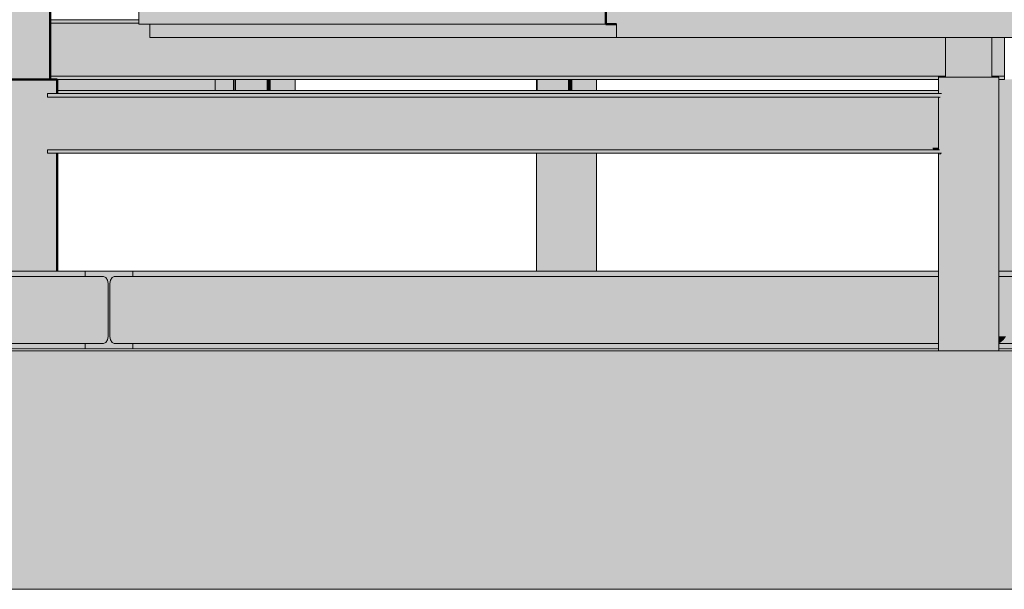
# Model space of a CAD drawing. Header units: centimetres. Extents: x -5472 to 10427, y -400 to 1902.
# Tile 26 of 91: x -5013 to -4682, y 690 to 881. Entities that reach past the tile are written whole.
import ezdxf

# ---------------------------------------------------------------- set-up
doc = ezdxf.new("R2010")
doc.units = ezdxf.units.CM
doc.header["$LTSCALE"] = 0.1
doc.header["$MEASUREMENT"] = 0
for name, color, linetype in [('2_schody_konstrukcja.ISTN', 7, 'Continuous'), ('2_stropy.ISTN', 7, 'Continuous'), ('2_umeblowanie.ISTN', 7, 'Continuous'), ('2_ściany zewnętrzne.ISTN', 7, 'Continuous')]:
    doc.layers.add(name, color=color, linetype=linetype)

# ---------------------------------------------------------------- blocks, each defined once
blk = doc.blocks.new('ElemPrzekroju_18_1')
at = {"layer": '2_umeblowanie.ISTN', "linetype": 'Continuous', "lineweight": 0, "true_color": 0xffffff}
for points in [[(-5003.27, 855.9), (-4703.08, 855.9), (-4703.08, 856.58), (-5003.27, 856.58)], [(-5003.27, 855.9), (-4731.42, 855.9), (-4731.2, 856.58), (-5003.27, 856.58)], [(-5003.27, 855.67), (-4703.16, 855.67), (-4703.08, 855.9), (-5003.27, 855.9)], [(-5003.27, 855.9), (-5003.27, 855.67), (-4731.51, 855.67), (-4731.42, 855.9)], [(-5003.27, 855.51), (-4703.37, 855.51), (-4703.16, 855.67), (-5003.27, 855.67)], [(-5003.27, 855.51), (-4703.37, 855.51), (-4703.16, 855.67), (-5003.27, 855.67)], [(-5003.27, 855.51), (-5003.27, 855.45), (-4703.66, 855.45), (-4703.37, 855.51)], [(-5003.27, 855.51), (-5003.27, 855.45), (-4703.66, 855.45), (-4703.37, 855.51)], [(-5001.27, 855.45), (-5000.98, 855.35), (-4704.07, 855.35), (-4704.07, 855.45)], [(-5001.27, 855.45), (-5000.98, 855.35), (-4704.07, 855.35), (-4704.07, 855.45)], [(-5000.98, 855.35), (-5000.76, 855.07), (-4704.07, 855.07), (-4704.07, 855.35)], [(-5000.98, 855.35), (-5000.76, 855.07), (-4704.07, 855.07), (-4704.07, 855.35)], [(-5000.76, 855.07), (-5000.69, 854.7), (-4704.07, 854.7), (-4704.07, 855.07)], [(-5000.76, 855.07), (-5000.69, 854.7), (-4704.07, 854.7), (-4704.07, 855.07)], [(-5000.69, 854.7), (-5000.69, 838.46), (-4704.07, 838.46), (-4704.07, 854.7)], [(-5000.69, 838.46), (-4737.77, 838.46), (-4734.13, 849.35), (-4706.05, 849.35), (-4706.05, 838.46), (-4704.07, 838.46), (-4704.07, 854.7), (-5000.69, 854.7)], [(-5003.27, 837.65), (-4703.37, 837.65), (-4703.66, 837.71), (-5003.27, 837.71)], [(-5003.27, 837.71), (-5003.27, 837.65), (-4737.55, 837.65), (-4737.56, 837.71)], [(-5003.27, 837.65), (-5003.27, 837.48), (-4703.16, 837.48), (-4703.37, 837.65)], [(-5003.27, 837.48), (-4737.59, 837.48), (-4737.55, 837.65), (-5003.27, 837.65)], [(-5003.27, 837.48), (-5003.27, 837.26), (-4703.08, 837.26), (-4703.16, 837.48)], [(-5003.27, 837.26), (-4737.65, 837.26), (-4737.59, 837.48), (-5003.27, 837.48)], [(-5003.27, 837.26), (-5003.27, 836.58), (-4703.08, 836.58), (-4703.08, 837.26)], [(-5003.27, 837.26), (-5003.27, 836.58), (-4737.88, 836.58), (-4737.65, 837.26)], [(-5000.98, 837.81), (-5001.27, 837.71), (-4704.07, 837.71), (-4704.07, 837.81)], [(-5001.27, 837.71), (-4737.93, 837.71), (-4737.94, 837.81), (-5000.98, 837.81)], [(-5000.98, 837.81), (-4704.07, 837.81), (-4704.07, 838.08), (-5000.76, 838.08)], [(-5000.76, 838.08), (-5000.98, 837.81), (-4737.94, 837.81), (-4737.88, 838.08)], [(-5000.69, 838.46), (-5000.76, 838.08), (-4704.07, 838.08), (-4704.07, 838.46)], [(-5000.76, 838.08), (-4737.88, 838.08), (-4737.77, 838.46), (-5000.69, 838.46)], [(-4705.98, 838.08), (-4704.07, 838.08), (-4704.07, 838.46), (-4706.05, 838.46)], [(-4705.8, 837.81), (-4704.07, 837.81), (-4704.07, 838.08), (-4705.98, 838.08)], [(-4705.56, 837.71), (-4704.07, 837.71), (-4704.07, 837.81), (-4705.8, 837.81)]]:
    blk.add_hatch(color=7, dxfattribs=at).paths.add_polyline_path(points)
at = {"layer": '2_umeblowanie.ISTN', "color": 252, "linetype": 'Continuous', "lineweight": 0}
for p, q in [((-5003.27, 855.9), (-5003.27, 856.58)), ((-4703.08, 856.58), (-5003.27, 856.58)), ((-5003.27, 855.67), (-5003.27, 855.9)), ((-5003.27, 855.51), (-5003.27, 855.67)), ((-5003.27, 855.45), (-5003.27, 855.51)), ((-4703.66, 855.45), (-5003.27, 855.45)), ((-5003.27, 837.65), (-5003.27, 837.71)), ((-4703.66, 837.71), (-5003.27, 837.71)), ((-5003.27, 837.48), (-5003.27, 837.65)), ((-5003.27, 837.26), (-5003.27, 837.48)), ((-5003.27, 836.58), (-5003.27, 837.26)), ((-4703.08, 836.58), (-5003.27, 836.58))]:
    blk.add_line(p, q, dxfattribs=at)
blk = doc.blocks.new('ElemPrzekroju_19_1')
at = {"layer": '2_stropy.ISTN', "linetype": 'Continuous', "lineweight": 0}
blk.add_hatch(color=252, dxfattribs=at).paths.add_polyline_path([(-4812.19, 879.88), (-4812.19, 875.42), (-4571.14, 875.42), (-4571.14, 885.42), (-4811.78, 885.42), (-4811.78, 879.88)])
at = {"layer": '2_stropy.ISTN', "linetype": 'Continuous', "lineweight": 0, "true_color": 0xffffff}
blk.add_hatch(color=7, dxfattribs=at).paths.add_polyline_path([(-4968.98, 875.42), (-4812.19, 875.42), (-4812.19, 879.88), (-4968.98, 879.88)])
blk.add_hatch(color=7, dxfattribs=at).paths.add_polyline_path([(-4968.98, 875.42), (-4812.19, 875.42), (-4812.19, 879.88), (-4968.98, 879.88)])
at = {"layer": '2_stropy.ISTN', "color": 252, "linetype": 'Continuous', "lineweight": 9}
for q in [(-4968.98, 879.88), (-4812.19, 875.42)]:
    blk.add_line((-4968.98, 875.42), q, dxfattribs=at)
at = {"layer": '2_stropy.ISTN', "color": 252, "linetype": 'Continuous', "lineweight": 0}
for p in [(-4812.19, 879.88), (-4571.14, 875.42)]:
    blk.add_line(p, (-4812.19, 875.42), dxfattribs=at)
blk = doc.blocks.new('ElemPrzekroju_74_1')
at = {"layer": '2_schody_konstrukcja.ISTN', "linetype": 'Continuous', "lineweight": 0, "true_color": 0xffffff}
for points in [[(-4940.36, 861.34), (-4940.36, 857.58), (-4939.99, 857.58), (-4939.99, 861.34)], [(-4940.36, 861.34), (-4940.36, 857.58), (-4939.99, 857.58), (-4939.99, 861.34)], [(-4939.99, 861.34), (-4939.99, 857.58), (-4929.74, 857.58), (-4929.74, 861.34)], [(-4939.99, 861.34), (-4939.99, 857.58), (-4929.74, 857.58), (-4929.74, 861.34)], [(-4929.74, 861.34), (-4929.74, 857.58), (-4929.01, 857.58), (-4929.01, 861.34)], [(-4929.74, 861.34), (-4929.74, 857.58), (-4929.01, 857.58), (-4929.01, 861.34)], [(-4929.01, 861.34), (-4929.01, 857.58), (-4928.34, 857.58), (-4928.34, 861.34)], [(-4929.01, 861.34), (-4929.01, 857.58), (-4928.34, 857.58), (-4928.34, 861.34)], [(-4928.34, 861.34), (-4928.34, 857.58), (-4920.34, 857.58), (-4920.34, 861.34)], [(-4928.34, 861.34), (-4928.34, 857.58), (-4920.34, 857.58), (-4920.34, 861.34)], [(-4920.34, 861.34), (-4920.34, 857.58), (-4920.13, 857.58), (-4920.13, 861.34)], [(-4920.34, 861.34), (-4920.34, 857.58), (-4920.13, 857.58), (-4920.13, 861.34)]]:
    blk.add_hatch(color=7, dxfattribs=at).paths.add_polyline_path(points)
at = {"layer": '2_schody_konstrukcja.ISTN', "color": 252, "linetype": 'Continuous', "lineweight": 0}
for p, q in [((-4940.36, 857.58), (-4940.36, 861.34)), ((-4920.13, 857.58), (-4920.13, 861.34))]:
    blk.add_line(p, q, dxfattribs=at)
blk = doc.blocks.new('ElemPrzekroju_86_1')
at = {"layer": '2_ściany zewnętrzne.ISTN', "linetype": 'Continuous', "lineweight": 0, "true_color": 0xffffff}
blk.add_hatch(color=7, dxfattribs=at).paths.add_polyline_path([(-4946.97, 857.58), (-4940.85, 857.58), (-4940.85, 861.34), (-4946.97, 861.34)])
blk.add_hatch(color=7, dxfattribs=at).paths.add_polyline_path([(-4946.97, 857.58), (-4940.85, 857.58), (-4940.85, 861.34), (-4946.97, 861.34)])
at = {"layer": '2_ściany zewnętrzne.ISTN', "color": 252, "linetype": 'Continuous', "lineweight": 0}
blk.add_line((-4940.85, 861.34), (-4940.85, 857.58), dxfattribs=at)
blk = doc.blocks.new('ElemPrzekroju_89_1')
at = {"layer": '2_ściany zewnętrzne.ISTN', "linetype": 'Continuous', "lineweight": 0, "true_color": 0xbcbdbb}
blk.add_hatch(color=9, dxfattribs=at).paths.add_polyline_path([(-4946.97, 861.34), (-5002.41, 861.34), (-5002.41, 861.31), (-5000.02, 861.31), (-5000.02, 857.58), (-4946.97, 857.58)])
at = {"layer": '2_ściany zewnętrzne.ISTN', "linetype": 'Continuous', "lineweight": 0, "true_color": 0x878887}
blk.add_hatch(color=252, dxfattribs=at).paths.add_polyline_path([(-4946.97, 861.34), (-5002.41, 861.34), (-5002.41, 861.31), (-5000.02, 861.31), (-5000.02, 857.58), (-4946.97, 857.58)])
at = {"layer": '2_ściany zewnętrzne.ISTN', "color": 251, "linetype": 'Continuous', "lineweight": 0, "true_color": 0x5f5f5f}
blk.add_line((-4946.97, 857.58), (-4946.97, 861.34), dxfattribs=at)
blk = doc.blocks.new('ElemPrzekroju_96_1')
at = {"layer": '2_ściany zewnętrzne.ISTN', "linetype": 'Continuous', "lineweight": 0, "true_color": 0xffffff}
blk.add_hatch(color=7, dxfattribs=at).paths.add_polyline_path([(-4815.81, 989.88), (-4972.65, 989.88), (-4972.65, 879.88), (-4815.81, 879.88)])
blk.add_hatch(color=7, dxfattribs=at).paths.add_polyline_path([(-4815.81, 989.88), (-4972.65, 989.88), (-4972.65, 879.88), (-4815.81, 879.88)])
at = {"layer": '2_ściany zewnętrzne.ISTN', "linetype": 'Continuous', "lineweight": 0}
blk.add_hatch(color=252, dxfattribs=at).paths.add_polyline_path([(-4815.81, 879.88), (-4811.78, 879.88), (-4811.78, 989.88), (-4815.81, 989.88)])
at = {"layer": '2_ściany zewnętrzne.ISTN', "color": 252, "linetype": 'Continuous', "lineweight": 13}
for p, q in [((-4815.81, 989.88), (-4972.65, 989.88)), ((-4972.65, 989.88), (-4972.65, 879.88)), ((-4815.81, 879.88), (-4972.65, 879.88))]:
    blk.add_line(p, q, dxfattribs=at)
at = {"layer": '2_ściany zewnętrzne.ISTN', "color": 252, "linetype": 'Continuous', "lineweight": 50}
for p, q in [((-4815.81, 989.88), (-4815.81, 879.88)), ((-4811.78, 989.88), (-4815.81, 989.88)), ((-4811.78, 989.88), (-4811.78, 885.42)), ((-4812.19, 879.88), (-4815.81, 879.88))]:
    blk.add_line(p, q, dxfattribs=at)
blk = doc.blocks.new('ElemPrzekroju_97_1')
at = {"layer": '2_ściany zewnętrzne.ISTN', "linetype": 'Continuous', "lineweight": 0, "true_color": 0xffffff}
for points in [[(-4726.43, 989.88), (-4727.93, 989.88), (-4727.93, 885.42), (-4727.93, 885.42), (-4571.14, 885.42), (-4571.14, 879.88), (-4570.72, 879.88), (-4570.72, 989.88), (-4579.79, 989.88), (-4579.79, 948.74), (-4579.73, 948.78), (-4574.69, 949.36), (-4573.98, 949.04), (-4573.68, 948.11), (-4573.68, 941.27), (-4579.79, 895.17), (-4579.79, 885.42), (-4589.6, 885.42), (-4589.6, 896.16), (-4603.49, 989.88), (-4612.12, 989.88), (-4612.12, 885.42), (-4621.92, 885.42), (-4621.92, 989.88), (-4630.15, 989.88), (-4644.45, 892.82), (-4644.45, 885.42), (-4654.25, 885.42), (-4654.25, 894.96), (-4668.32, 989.88), (-4676.78, 989.88), (-4676.78, 885.42), (-4686.58, 885.42), (-4686.58, 989.88), (-4694.99, 989.88), (-4708.95, 895.14), (-4708.95, 885.42), (-4718.75, 885.42), (-4718.75, 900.02)], [(-4726.43, 989.88), (-4727.93, 989.88), (-4727.93, 885.42), (-4727.93, 885.42), (-4571.14, 885.42), (-4571.14, 879.88), (-4570.72, 879.88), (-4570.72, 989.88), (-4579.79, 989.88), (-4579.79, 948.74), (-4579.73, 948.78), (-4574.69, 949.36), (-4573.98, 949.04), (-4573.68, 948.11), (-4573.68, 941.27), (-4579.79, 895.17), (-4579.79, 885.42), (-4589.6, 885.42), (-4589.6, 896.16), (-4603.49, 989.88), (-4612.12, 989.88), (-4612.12, 885.42), (-4621.92, 885.42), (-4621.92, 989.88), (-4630.15, 989.88), (-4644.45, 892.82), (-4644.45, 885.42), (-4654.25, 885.42), (-4654.25, 894.96), (-4668.32, 989.88), (-4676.78, 989.88), (-4676.78, 885.42), (-4686.58, 885.42), (-4686.58, 989.88), (-4694.99, 989.88), (-4708.95, 895.14), (-4708.95, 885.42), (-4718.75, 885.42), (-4718.75, 900.02)], [(-4708.95, 989.88), (-4708.95, 948.8), (-4702.89, 989.88)], [(-4708.95, 989.88), (-4708.95, 948.8), (-4702.89, 989.88)], [(-4654.25, 989.88), (-4660.41, 989.88), (-4654.25, 948.35)], [(-4654.25, 989.88), (-4660.41, 989.88), (-4654.25, 948.35)], [(-4638.06, 989.88), (-4644.45, 989.88), (-4644.45, 946.47)], [(-4638.06, 989.88), (-4644.45, 989.88), (-4644.45, 946.47)], [(-4589.6, 989.88), (-4595.57, 989.88), (-4589.6, 949.54)], [(-4589.6, 989.88), (-4595.57, 989.88), (-4589.6, 949.54)]]:
    blk.add_hatch(color=7, dxfattribs=at).paths.add_polyline_path(points)
at = {"layer": '2_ściany zewnętrzne.ISTN', "linetype": 'Continuous', "lineweight": 0}
blk.add_hatch(color=252, dxfattribs=at).paths.add_polyline_path([(-4566.68, 989.88), (-4570.72, 989.88), (-4570.72, 879.88), (-4566.68, 879.88)])
at = {"layer": '2_ściany zewnętrzne.ISTN', "color": 252, "linetype": 'Continuous', "lineweight": 13}
for p, q in [((-4726.43, 989.88), (-4727.93, 989.88)), ((-4727.93, 989.88), (-4727.93, 885.42)), ((-4702.89, 989.88), (-4708.95, 989.88)), ((-4686.58, 989.88), (-4694.99, 989.88)), ((-4668.32, 989.88), (-4676.78, 989.88)), ((-4654.25, 989.88), (-4660.41, 989.88)), ((-4638.06, 989.88), (-4644.45, 989.88)), ((-4621.92, 989.88), (-4630.15, 989.88)), ((-4603.49, 989.88), (-4612.12, 989.88)), ((-4589.6, 989.88), (-4595.57, 989.88)), ((-4570.72, 989.88), (-4579.79, 989.88)), ((-4570.72, 879.88), (-4571.14, 879.88))]:
    blk.add_line(p, q, dxfattribs=at)
at = {"layer": '2_ściany zewnętrzne.ISTN', "color": 252, "linetype": 'Continuous', "lineweight": 50}
for p, q in [((-4570.72, 989.88), (-4570.72, 879.88)), ((-4566.68, 989.88), (-4570.72, 989.88)), ((-4566.68, 989.88), (-4566.68, 879.88)), ((-4566.68, 879.88), (-4570.72, 879.88))]:
    blk.add_line(p, q, dxfattribs=at)
blk = doc.blocks.new('ElemPrzekroju_98_1')
at = {"layer": '2_ściany zewnętrzne.ISTN', "linetype": 'Continuous', "lineweight": 0, "true_color": 0xffffff}
blk.add_hatch(color=7, dxfattribs=at).paths.add_polyline_path([(-4982.02, 881.34), (-4972.65, 881.34), (-4972.65, 881.42), (-4982.02, 881.42)])
blk.add_hatch(color=7, dxfattribs=at).paths.add_polyline_path([(-4982.02, 881.34), (-4972.65, 881.34), (-4972.65, 881.42), (-4982.02, 881.42)])
blk = doc.blocks.new('ElemPrzekroju_109_1')
at = {"layer": '2_ściany zewnętrzne.ISTN', "linetype": 'Continuous', "lineweight": 0, "true_color": 0xffffff}
for points in [[(-4988.26, 881.42), (-5002.41, 881.42), (-5002.41, 881.34), (-4988.26, 881.34)], [(-4988.26, 881.42), (-5002.41, 881.42), (-5002.41, 881.34), (-4988.26, 881.34)], [(-4988.26, 881.34), (-4982.02, 881.34), (-4982.02, 881.42), (-4988.26, 881.42)], [(-4988.26, 881.34), (-4982.02, 881.34), (-4982.02, 881.42), (-4988.26, 881.42)]]:
    blk.add_hatch(color=7, dxfattribs=at).paths.add_polyline_path(points)
at = {"layer": '2_ściany zewnętrzne.ISTN', "color": 252, "linetype": 'Continuous', "lineweight": 13}
for p, q in [((-4988.26, 881.42), (-4988.26, 881.34)), ((-4982.02, 881.34), (-4982.02, 881.42))]:
    blk.add_line(p, q, dxfattribs=at)
blk = doc.blocks.new('ElemPrzekroju_127_1')
at = {"layer": '2_schody_konstrukcja.ISTN', "linetype": 'Continuous', "lineweight": 0, "true_color": 0xffffff}
for points in [[(-4701.72, 862.11), (-4701.11, 862.11), (-4701.11, 875.42), (-4701.72, 875.42)], [(-4701.72, 862.11), (-4701.11, 862.11), (-4701.11, 875.42), (-4701.72, 875.42)], [(-4701.11, 862.11), (-4694.18, 862.11), (-4694.18, 875.42), (-4701.11, 875.42)], [(-4694.18, 862.11), (-4693, 862.11), (-4693, 875.42), (-4694.18, 875.42)], [(-4693, 862.11), (-4691.93, 862.11), (-4691.93, 875.42), (-4693, 875.42)], [(-4686.52, 875.42), (-4691.93, 875.42), (-4691.93, 862.11), (-4686.52, 862.11)], [(-4686.52, 862.11), (-4686.19, 862.11), (-4686.19, 875.42), (-4686.52, 875.42)]]:
    blk.add_hatch(color=7, dxfattribs=at).paths.add_polyline_path(points)
at = {"layer": '2_schody_konstrukcja.ISTN', "color": 252, "linetype": 'Continuous', "lineweight": 0}
for p, q in [((-4701.72, 862.11), (-4701.72, 875.42)), ((-4686.19, 862.11), (-4686.19, 875.42))]:
    blk.add_line(p, q, dxfattribs=at)
blk = doc.blocks.new('ElemPrzekroju_128_1')
at = {"layer": '2_schody_konstrukcja.ISTN', "linetype": 'Continuous', "lineweight": 0, "true_color": 0xffffff}
for points in [[(-5017.34, 861.31), (-5010.41, 861.31), (-5010.41, 1355.47), (-5017.34, 1355.47)], [(-5010.41, 861.31), (-5009.23, 861.31), (-5009.23, 1355.47), (-5010.41, 1355.47)], [(-5009.11, 1355.47), (-5009.23, 1355.47), (-5009.23, 861.31), (-5008.16, 861.31), (-5008.16, 1186.31), (-5008.99, 1186.5), (-5008.99, 1184.85), (-5009.16, 1185.27), (-5009.16, 1197.27), (-5009.11, 1197.4), (-5009.11, 1198), (-5008.16, 1198.23), (-5008.16, 1354.96), (-5009.11, 1354.96)], [(-5008.08, 1186.27), (-5008.16, 1186.31), (-5008.16, 861.31), (-5002.74, 861.31), (-5002.74, 1186.27)], [(-5002.74, 1186.27), (-5002.74, 861.31), (-5002.41, 861.31), (-5002.41, 897.17), (-5002.53, 897.17), (-5002.53, 897.67), (-5002.41, 897.67), (-5002.41, 981.17), (-5002.53, 981.17), (-5002.53, 981.67), (-5002.41, 981.67), (-5002.41, 990.42), (-5002.53, 990.42), (-5002.53, 995.42), (-5002.41, 995.42), (-5002.41, 1184.27), (-5002.49, 1184.27), (-5002.49, 1184.77), (-5002.41, 1184.77), (-5002.41, 1185.02), (-5002.49, 1185.27), (-5002.49, 1186.27)], [(-5002.74, 1062.94), (-5008.16, 1044.13), (-5008.16, 861.31), (-5002.74, 861.31)], [(-5002.74, 861.31), (-5002.41, 861.31), (-5002.41, 897.17), (-5002.53, 897.17), (-5002.53, 897.67), (-5002.41, 897.67), (-5002.41, 981.17), (-5002.53, 981.17), (-5002.53, 981.67), (-5002.41, 981.67), (-5002.41, 990.42), (-5002.53, 990.42), (-5002.53, 995.42), (-5002.41, 995.42), (-5002.41, 1064.36), (-5002.74, 1062.94)], [(-5009.23, 861.31), (-5008.16, 861.31), (-5008.16, 1044.13), (-5009.23, 1040.72)], [(-5010.41, 861.31), (-5009.23, 861.31), (-5009.23, 1040.72), (-5010.41, 1037.31)], [(-5017.34, 861.31), (-5010.41, 861.31), (-5010.41, 1037.31), (-5017.34, 1018.59)]]:
    blk.add_hatch(color=7, dxfattribs=at).paths.add_polyline_path(points)
at = {"layer": '2_schody_konstrukcja.ISTN', "color": 252, "linetype": 'Continuous', "lineweight": 50}
blk.add_line((-5002.41, 861.31), (-5002.41, 897.17), dxfattribs=at)
blk = doc.blocks.new('ElemPrzekroju_131_1')
at = {"layer": '2_schody_konstrukcja.ISTN', "linetype": 'Continuous', "lineweight": 0, "true_color": 0xffffff}
for points in [[(-4839.11, 857.58), (-4838.73, 857.58), (-4838.73, 861.34), (-4839.11, 861.34)], [(-4839.11, 857.58), (-4838.73, 857.58), (-4838.73, 861.34), (-4839.11, 861.34)], [(-4838.73, 857.58), (-4828.49, 857.58), (-4828.49, 861.34), (-4838.73, 861.34)], [(-4838.73, 857.58), (-4828.49, 857.58), (-4828.49, 861.34), (-4838.73, 861.34)], [(-4828.49, 857.58), (-4827.75, 857.58), (-4827.75, 861.34), (-4828.49, 861.34)], [(-4828.49, 857.58), (-4827.75, 857.58), (-4827.75, 861.34), (-4828.49, 861.34)], [(-4827.75, 857.58), (-4827.08, 857.58), (-4827.08, 861.34), (-4827.75, 861.34)], [(-4827.75, 857.58), (-4827.08, 857.58), (-4827.08, 861.34), (-4827.75, 861.34)], [(-4819.08, 861.34), (-4827.08, 861.34), (-4827.08, 857.58), (-4826.1, 857.58), (-4826.1, 857.58), (-4826.1, 857.58), (-4819.08, 857.58)], [(-4819.08, 861.34), (-4827.08, 861.34), (-4827.08, 857.58), (-4826.1, 857.58), (-4826.1, 857.58), (-4826.1, 857.58), (-4819.08, 857.58)], [(-4819.08, 857.58), (-4818.88, 857.58), (-4818.88, 861.34), (-4819.08, 861.34)], [(-4819.08, 857.58), (-4818.88, 857.58), (-4818.88, 861.34), (-4819.08, 861.34)], [(-4839.11, 836.58), (-4839.11, 796.99), (-4838.73, 796.99), (-4838.73, 836.58)], [(-4839.11, 836.58), (-4839.11, 796.99), (-4838.73, 796.99), (-4838.73, 836.58)], [(-4828.49, 836.58), (-4838.73, 836.58), (-4838.73, 796.99), (-4828.49, 796.99)], [(-4838.73, 836.58), (-4838.73, 798.92), (-4828.49, 813.21), (-4828.49, 836.58)], [(-4828.49, 836.58), (-4828.49, 796.99), (-4827.75, 796.99), (-4827.75, 836.58)], [(-4828.49, 836.58), (-4828.49, 813.21), (-4827.75, 813.75), (-4827.75, 836.58)], [(-4827.75, 836.58), (-4827.75, 796.99), (-4827.08, 796.99), (-4827.08, 836.58)], [(-4827.75, 813.75), (-4827.08, 813.49), (-4827.08, 836.58), (-4827.75, 836.58)], [(-4819.08, 836.58), (-4827.08, 836.58), (-4827.08, 796.99), (-4819.08, 796.99)], [(-4819.08, 836.58), (-4827.08, 836.58), (-4827.08, 813.49), (-4825.67, 811.61), (-4825.59, 800.66), (-4822.84, 796.99), (-4821.64, 796.99), (-4820.37, 803.87), (-4819.31, 796.99), (-4819.08, 796.99)], [(-4819.08, 836.58), (-4819.08, 796.99), (-4818.88, 796.99), (-4818.88, 836.58)], [(-4819.08, 836.58), (-4819.08, 796.99), (-4818.88, 796.99), (-4818.88, 836.58)]]:
    blk.add_hatch(color=7, dxfattribs=at).paths.add_polyline_path(points)
at = {"layer": '2_schody_konstrukcja.ISTN', "color": 252, "linetype": 'Continuous', "lineweight": 0}
for p, q in [((-4839.11, 857.58), (-4839.11, 861.34)), ((-4818.88, 857.58), (-4818.88, 861.34)), ((-4839.11, 796.99), (-4839.11, 836.58)), ((-4818.88, 796.99), (-4818.88, 836.58))]:
    blk.add_line(p, q, dxfattribs=at)
blk = doc.blocks.new('ElemPrzekroju_132_1')
at = {"layer": '2_umeblowanie.ISTN', "linetype": 'Continuous', "lineweight": 0, "true_color": 0xffffff}
for points in [[(-4703.69, 862.11), (-4704.07, 862.11), (-4704.07, 856.58), (-4703.69, 856.58)], [(-4703.69, 862.11), (-4704.07, 862.11), (-4704.07, 856.58), (-4703.69, 856.58)], [(-4703.69, 855.45), (-4703.69, 837.71), (-4703.66, 837.71), (-4703.37, 837.65), (-4703.16, 837.48), (-4703.08, 837.26), (-4703.08, 836.58), (-4703.69, 836.58), (-4703.69, 770.28), (-4693.45, 770.28), (-4693.45, 862.11), (-4703.69, 862.11), (-4703.69, 856.58), (-4703.08, 856.58), (-4703.08, 855.9), (-4703.16, 855.67), (-4703.37, 855.51), (-4703.66, 855.45)], [(-4693.45, 770.28), (-4692.71, 770.28), (-4692.71, 862.11), (-4693.45, 862.11)], [(-4692.71, 770.28), (-4692.05, 770.28), (-4692.05, 862.11), (-4692.71, 862.11)], [(-4692.05, 770.28), (-4684.04, 770.28), (-4684.04, 862.11), (-4692.05, 862.11)], [(-4684.04, 770.28), (-4683.84, 770.28), (-4683.84, 862.11), (-4684.04, 862.11)], [(-4704.07, 837.71), (-4703.69, 837.71), (-4703.69, 855.45), (-4704.07, 855.45)], [(-4704.07, 837.71), (-4703.69, 837.71), (-4703.69, 855.45), (-4704.07, 855.45)], [(-4703.69, 855.45), (-4703.69, 855.02), (-4703.16, 855.67), (-4703.37, 855.51), (-4703.66, 855.45)], [(-4704.07, 836.58), (-4704.07, 770.28), (-4703.69, 770.28), (-4703.69, 836.58)], [(-4704.07, 836.58), (-4704.07, 770.28), (-4703.69, 770.28), (-4703.69, 836.58)], [(-4703.69, 836.58), (-4703.69, 835.83), (-4703.08, 836.58)]]:
    blk.add_hatch(color=7, dxfattribs=at).paths.add_polyline_path(points)
at = {"layer": '2_umeblowanie.ISTN', "color": 252, "linetype": 'Continuous', "lineweight": 0}
for p, q in [((-4704.07, 862.11), (-4703.69, 862.11)), ((-4704.07, 856.58), (-4704.07, 862.11)), ((-4703.69, 862.11), (-4693.45, 862.11)), ((-4693.45, 862.11), (-4692.71, 862.11)), ((-4692.71, 862.11), (-4692.05, 862.11)), ((-4692.05, 862.11), (-4684.04, 862.11)), ((-4684.04, 862.11), (-4683.84, 862.11)), ((-4683.84, 770.28), (-4683.84, 862.11)), ((-4704.07, 837.71), (-4704.07, 855.45)), ((-4704.07, 770.28), (-4704.07, 836.58))]:
    blk.add_line(p, q, dxfattribs=at)
blk = doc.blocks.new('ElemPrzekroju_133_1')
at = {"layer": '2_schody_konstrukcja.ISTN', "linetype": 'Continuous', "lineweight": 0, "true_color": 0xffffff}
for points in [[(-5020.25, 861.31), (-5020.25, 796.99), (-5019.88, 796.99), (-5019.88, 861.31)], [(-5020.25, 861.31), (-5020.25, 796.99), (-5019.88, 796.99), (-5019.88, 861.31)], [(-5019.88, 796.99), (-5013.66, 796.99), (-5009.63, 796.99), (-5009.63, 861.31), (-5019.88, 861.31)], [(-5019.88, 796.99), (-5013.66, 796.99), (-5009.63, 796.99), (-5009.63, 861.31), (-5019.88, 861.31)], [(-5009.63, 861.31), (-5009.63, 796.99), (-5008.89, 796.99), (-5008.89, 861.31)], [(-5009.63, 861.31), (-5009.63, 796.99), (-5008.89, 796.99), (-5008.89, 861.31)], [(-5008.89, 861.31), (-5008.89, 796.99), (-5008.23, 796.99), (-5008.23, 861.31)], [(-5008.89, 861.31), (-5008.89, 796.99), (-5008.23, 796.99), (-5008.23, 861.31)], [(-5008.23, 861.31), (-5008.23, 796.99), (-5000.22, 796.99), (-5000.22, 836.58), (-5003.27, 836.58), (-5003.27, 837.71), (-5001.27, 837.71), (-5000.98, 837.81), (-5000.76, 838.08), (-5000.69, 838.46), (-5000.69, 854.7), (-5000.76, 855.07), (-5000.98, 855.35), (-5001.27, 855.45), (-5003.27, 855.45), (-5003.27, 856.58), (-5000.22, 856.58), (-5000.22, 861.31)], [(-5008.23, 861.31), (-5008.23, 796.99), (-5000.22, 796.99), (-5000.22, 836.58), (-5003.27, 836.58), (-5003.27, 837.71), (-5001.27, 837.71), (-5000.98, 837.81), (-5000.76, 838.08), (-5000.69, 838.46), (-5000.69, 854.7), (-5000.76, 855.07), (-5000.98, 855.35), (-5001.27, 855.45), (-5003.27, 855.45), (-5003.27, 856.58), (-5000.22, 856.58), (-5000.22, 861.31)], [(-5000.02, 861.31), (-5000.22, 861.31), (-5000.22, 856.58), (-5000.02, 856.58)], [(-5000.02, 861.31), (-5000.22, 861.31), (-5000.22, 856.58), (-5000.02, 856.58)], [(-5000.22, 836.58), (-5000.22, 796.99), (-5000.02, 796.99), (-5000.02, 836.58)], [(-5000.22, 836.58), (-5000.22, 796.99), (-5000.02, 796.99), (-5000.02, 836.58)]]:
    blk.add_hatch(color=7, dxfattribs=at).paths.add_polyline_path(points)
at = {"layer": '2_schody_konstrukcja.ISTN', "color": 252, "linetype": 'Continuous', "lineweight": 50}
for p, q in [((-5020.25, 861.31), (-5019.88, 861.31)), ((-5020.25, 796.99), (-5020.25, 861.31)), ((-5019.88, 861.31), (-5009.63, 861.31)), ((-5009.63, 861.31), (-5008.89, 861.31)), ((-5008.89, 861.31), (-5008.23, 861.31)), ((-5008.23, 861.31), (-5000.22, 861.31)), ((-5000.22, 861.31), (-5000.02, 861.31)), ((-5000.02, 856.58), (-5000.02, 861.31)), ((-5000.02, 796.99), (-5000.02, 836.58))]:
    blk.add_line(p, q, dxfattribs=at)
blk = doc.blocks.new('ElemPrzekroju_137_1')
at = {"layer": '2_schody_konstrukcja.ISTN', "linetype": 'Continuous', "lineweight": 0, "true_color": 0xffffff}
for points in [[(-5000.02, 857.58), (-5000.02, 856.9), (-4704.07, 856.9), (-4704.07, 857.58)], [(-5000.02, 856.9), (-4753.87, 856.9), (-4753.59, 857.58), (-5000.02, 857.58)], [(-5000.02, 856.67), (-4704.07, 856.67), (-4704.07, 856.9), (-5000.02, 856.9)], [(-4753.87, 856.9), (-5000.02, 856.9), (-5000.02, 856.67), (-4753.96, 856.67)], [(-4704.07, 856.67), (-5000.02, 856.67), (-5000.02, 856.58), (-4704.07, 856.58)], [(-4704.07, 856.67), (-5000.02, 856.67), (-5000.02, 856.58), (-4704.07, 856.58)]]:
    blk.add_hatch(color=7, dxfattribs=at).paths.add_polyline_path(points)
at = {"layer": '2_schody_konstrukcja.ISTN', "color": 252, "linetype": 'Continuous', "lineweight": 0}
blk.add_line((-5000.02, 857.58), (-4704.07, 857.58), dxfattribs=at)
blk = doc.blocks.new('ElemPrzekroju_411_1')
at = {"layer": '2_schody_konstrukcja.ISTN', "linetype": 'Continuous', "lineweight": 0, "true_color": 0xffffff}
for points in [[(-4683.84, 796.99), (-4677.57, 796.99), (-4676.75, 796.99), (-4676.75, 861.34), (-4683.84, 861.34)], [(-4676.75, 796.99), (-4676.55, 796.99), (-4676.55, 861.34), (-4676.75, 861.34)]]:
    blk.add_hatch(color=7, dxfattribs=at).paths.add_polyline_path(points)
at = {"layer": '2_schody_konstrukcja.ISTN', "color": 252, "linetype": 'Continuous', "lineweight": 0}
blk.add_line((-4676.55, 796.99), (-4676.55, 861.34), dxfattribs=at)
blk = doc.blocks.new('ElemPrzekroju_412_1')
at = {"layer": '2_ściany zewnętrzne.ISTN', "linetype": 'Continuous', "lineweight": 0, "true_color": 0xffffff}
blk.add_hatch(color=7, dxfattribs=at).paths.add_polyline_path([(-4672.86, 690.28), (-4672.86, 770.28), (-4697.86, 770.28), (-4697.86, 690.28)])
at = {"layer": '2_ściany zewnętrzne.ISTN', "color": 252, "linetype": 'Continuous', "lineweight": 0}
for p, q in [((-4697.86, 770.28), (-4672.86, 770.28)), ((-4672.86, 770.28), (-4672.86, 690.28)), ((-4672.86, 690.28), (-4697.86, 690.28))]:
    blk.add_line(p, q, dxfattribs=at)
blk = doc.blocks.new('ElemPrzekroju_413_1')
at = {"layer": '2_ściany zewnętrzne.ISTN', "linetype": 'Continuous', "lineweight": 0, "true_color": 0xffffff}
for points in [[(-5315.49, 770.28), (-5315.49, 690.28), (-4697.86, 690.28), (-4697.86, 770.28)], [(-5125.27, 690.28), (-4785.23, 690.28), (-4758.49, 770.28), (-5098.53, 770.28)]]:
    blk.add_hatch(color=7, dxfattribs=at).paths.add_polyline_path(points)
at = {"layer": '2_ściany zewnętrzne.ISTN', "color": 252, "linetype": 'Continuous', "lineweight": 0}
for p, q in [((-4697.86, 770.28), (-5315.49, 770.28)), ((-4697.86, 690.28), (-5315.49, 690.28))]:
    blk.add_line(p, q, dxfattribs=at)
blk = doc.blocks.new('ElemPrzekroju_418_1')
at = {"layer": '2_schody_konstrukcja.ISTN', "linetype": 'Continuous', "lineweight": 0, "true_color": 0xffffff}
for points in [[(-5393.12, 796.99), (-5393.12, 796.98), (-5389.52, 796.98), (-5389.52, 795.24), (-4990.68, 795.24), (-4990.68, 796.99)], [(-5386.86, 795.23), (-5386.16, 794.92), (-4983.72, 794.92), (-4984.46, 795.24), (-5383.33, 795.24), (-5383.29, 795.23)], [(-5386.86, 795.23), (-5386.16, 794.92), (-4983.72, 794.92), (-4984.46, 795.24), (-5383.33, 795.24), (-5383.29, 795.23)], [(-4983.72, 794.92), (-5386.16, 794.92), (-5385.62, 794.04), (-4983.18, 794.04)], [(-4983.72, 794.92), (-5386.16, 794.92), (-5385.62, 794.04), (-4983.18, 794.04)], [(-4983.18, 794.04), (-5385.62, 794.04), (-5385.42, 792.84), (-4982.98, 792.84)], [(-4983.18, 794.04), (-5385.62, 794.04), (-5385.42, 792.84), (-4982.98, 792.84)], [(-5098.18, 796.99), (-5098.83, 795.24), (-4990.68, 795.24), (-4990.68, 796.99)], [(-4990.68, 770.99), (-4974.67, 770.99), (-4974.67, 772.74), (-4980.89, 772.74), (-4981.63, 773.07), (-4982.17, 773.94), (-4982.37, 775.14), (-4982.37, 792.84), (-4982.17, 794.04), (-4981.63, 794.92), (-4980.89, 795.24), (-4974.67, 795.24), (-4974.67, 796.99), (-4990.68, 796.99), (-4990.68, 795.24), (-4984.46, 795.24), (-4983.72, 794.92), (-4983.18, 794.04), (-4982.98, 792.84), (-4982.98, 775.14), (-4983.18, 773.94), (-4983.72, 773.07), (-4984.46, 772.74), (-4990.68, 772.74)], [(-4990.68, 770.99), (-4974.67, 770.99), (-4974.67, 772.74), (-4980.89, 772.74), (-4981.63, 773.07), (-4982.17, 773.94), (-4982.37, 775.14), (-4982.37, 792.84), (-4982.17, 794.04), (-4981.63, 794.92), (-4980.89, 795.24), (-4974.67, 795.24), (-4974.67, 796.99), (-4990.68, 796.99), (-4990.68, 795.24), (-4984.46, 795.24), (-4983.72, 794.92), (-4983.18, 794.04), (-4982.98, 792.84), (-4982.98, 775.14), (-4983.18, 773.94), (-4983.72, 773.07), (-4984.46, 772.74), (-4990.68, 772.74)], [(-5385.42, 792.84), (-5385.42, 775.14), (-4982.98, 775.14), (-4982.98, 792.84)], [(-5385.42, 792.84), (-5385.42, 775.14), (-4982.98, 775.14), (-4982.98, 792.84)], [(-5386.16, 773.07), (-4983.72, 773.07), (-4983.18, 773.94), (-5385.62, 773.94)], [(-5386.16, 773.07), (-4983.72, 773.07), (-4983.18, 773.94), (-5385.62, 773.94)], [(-5385.62, 773.94), (-4983.18, 773.94), (-4982.98, 775.14), (-5385.42, 775.14)], [(-5385.62, 773.94), (-4983.18, 773.94), (-4982.98, 775.14), (-5385.42, 775.14)], [(-5393.12, 772.73), (-5389.52, 772.73), (-5389.52, 770.99), (-4990.68, 770.99), (-4990.68, 772.74), (-5393.12, 772.74)], [(-5386.9, 772.74), (-4984.46, 772.74), (-4983.72, 773.07), (-5386.16, 773.07)], [(-5386.9, 772.74), (-4984.46, 772.74), (-4983.72, 773.07), (-5386.16, 773.07)], [(-5107.16, 772.74), (-5107.81, 770.99), (-4990.68, 770.99), (-4990.68, 772.74)]]:
    blk.add_hatch(color=7, dxfattribs=at).paths.add_polyline_path(points)
at = {"layer": '2_schody_konstrukcja.ISTN', "color": 252, "linetype": 'Continuous', "lineweight": 0}
for p, q in [((-5393.12, 796.99), (-4990.68, 796.99)), ((-5389.52, 795.24), (-4990.68, 795.24)), ((-4974.67, 796.99), (-4990.68, 796.99)), ((-4990.68, 796.99), (-4990.68, 795.24)), ((-4990.68, 795.24), (-4984.46, 795.24)), ((-4984.46, 795.24), (-4983.72, 794.92)), ((-4983.72, 794.92), (-4983.18, 794.04)), ((-4983.18, 794.04), (-4982.98, 792.84)), ((-4982.37, 792.84), (-4982.17, 794.04)), ((-4982.17, 794.04), (-4981.63, 794.92)), ((-4981.63, 794.92), (-4980.89, 795.24)), ((-4980.89, 795.24), (-4974.67, 795.24)), ((-4974.67, 795.24), (-4974.67, 796.99)), ((-4982.98, 792.84), (-4982.98, 775.14)), ((-4982.37, 775.14), (-4982.37, 792.84)), ((-4983.18, 773.94), (-4983.72, 773.07)), ((-4982.98, 775.14), (-4983.18, 773.94)), ((-4982.17, 773.94), (-4982.37, 775.14)), ((-4981.63, 773.07), (-4982.17, 773.94)), ((-5393.12, 772.74), (-4990.68, 772.74)), ((-5389.52, 770.99), (-4990.68, 770.99)), ((-4984.46, 772.74), (-4990.68, 772.74)), ((-4990.68, 772.74), (-4990.68, 770.99)), ((-4990.68, 770.99), (-4974.67, 770.99)), ((-4983.72, 773.07), (-4984.46, 772.74)), ((-4980.89, 772.74), (-4981.63, 773.07)), ((-4974.67, 772.74), (-4980.89, 772.74)), ((-4974.67, 770.99), (-4974.67, 772.74))]:
    blk.add_line(p, q, dxfattribs=at)
blk = doc.blocks.new('ElemPrzekroju_419_1')
at = {"layer": '2_schody_konstrukcja.ISTN', "linetype": 'Continuous', "lineweight": 0, "true_color": 0xffffff}
for points in [[(-4982.37, 792.84), (-4704.07, 792.84), (-4704.07, 794.04), (-4982.17, 794.04)], [(-4982.37, 792.84), (-4704.07, 792.84), (-4704.07, 794.04), (-4982.17, 794.04)], [(-4982.17, 794.04), (-4704.07, 794.04), (-4704.07, 794.92), (-4981.63, 794.92)], [(-4982.17, 794.04), (-4704.07, 794.04), (-4704.07, 794.92), (-4981.63, 794.92)], [(-4980.89, 795.24), (-4981.63, 794.92), (-4704.07, 794.92), (-4704.07, 795.24)], [(-4980.89, 795.24), (-4981.63, 794.92), (-4704.07, 794.92), (-4704.07, 795.24)], [(-4974.67, 796.99), (-4974.67, 795.24), (-4704.07, 795.24), (-4704.07, 796.99)], [(-4974.67, 796.99), (-4974.67, 795.24), (-4847.55, 795.24), (-4846.29, 796.99)], [(-4794.86, 796.99), (-4795.59, 795.24), (-4779.44, 795.24), (-4778.71, 796.99)], [(-4736.4, 795.24), (-4704.72, 795.24), (-4704.07, 796.8), (-4704.07, 796.99), (-4735.4, 796.99)], [(-4683.84, 795.24), (-4677.57, 795.24), (-4677.57, 796.99), (-4683.84, 796.99)], [(-4683.84, 794.92), (-4670.62, 794.92), (-4671.36, 795.24), (-4683.84, 795.24)], [(-4683.84, 794.92), (-4670.62, 794.92), (-4671.36, 795.24), (-4683.84, 795.24)], [(-4683.84, 794.92), (-4683.84, 794.04), (-4670.08, 794.04), (-4670.62, 794.92)], [(-4683.84, 794.92), (-4683.84, 794.04), (-4670.08, 794.04), (-4670.62, 794.92)], [(-4670.08, 794.04), (-4683.84, 794.04), (-4683.84, 792.84), (-4669.88, 792.84)], [(-4670.08, 794.04), (-4683.84, 794.04), (-4683.84, 792.84), (-4669.88, 792.84)], [(-4677.57, 795.24), (-4671.36, 795.24), (-4670.62, 794.92), (-4670.08, 794.04), (-4669.88, 792.84), (-4669.88, 775.14), (-4670.08, 773.94), (-4670.62, 773.07), (-4671.36, 772.74), (-4677.57, 772.74), (-4677.57, 770.99), (-4661.57, 770.99), (-4661.57, 772.74), (-4667.78, 772.74), (-4668.52, 773.07), (-4669.06, 773.94), (-4669.26, 775.14), (-4669.26, 792.84), (-4669.06, 794.04), (-4668.52, 794.92), (-4667.78, 795.24), (-4661.57, 795.24), (-4661.57, 796.99), (-4677.57, 796.99)], [(-4982.37, 792.84), (-4982.37, 775.14), (-4704.07, 775.14), (-4704.07, 792.84)], [(-4982.37, 792.84), (-4982.37, 775.14), (-4704.07, 775.14), (-4704.07, 792.84)], [(-4683.84, 775.14), (-4669.88, 775.14), (-4669.88, 792.84), (-4683.84, 792.84)], [(-4669.88, 792.84), (-4683.84, 792.84), (-4683.84, 775.14), (-4681.32, 775.14), (-4675.32, 785.68), (-4672.6, 790.14), (-4670.61, 792.76)], [(-4982.37, 775.14), (-4982.17, 773.94), (-4704.07, 773.94), (-4704.07, 775.14)], [(-4982.37, 775.14), (-4982.17, 773.94), (-4704.07, 773.94), (-4704.07, 775.14)], [(-4982.17, 773.94), (-4981.63, 773.07), (-4704.07, 773.07), (-4704.07, 773.94)], [(-4982.17, 773.94), (-4981.63, 773.07), (-4704.07, 773.07), (-4704.07, 773.94)], [(-4669.88, 775.14), (-4683.84, 775.14), (-4683.84, 773.94), (-4670.08, 773.94)], [(-4683.84, 775.14), (-4683.84, 773.94), (-4682.2, 773.94), (-4681.32, 775.14)], [(-4683.84, 773.07), (-4670.62, 773.07), (-4670.08, 773.94), (-4683.84, 773.94)], [(-4683.84, 773.94), (-4683.84, 773.07), (-4683.24, 773.07), (-4682.2, 773.94)], [(-4981.63, 773.07), (-4980.89, 772.74), (-4704.07, 772.74), (-4704.07, 773.07)], [(-4981.63, 773.07), (-4980.89, 772.74), (-4704.07, 772.74), (-4704.07, 773.07)], [(-4704.07, 772.74), (-4974.67, 772.74), (-4974.67, 770.99), (-4704.07, 770.99)], [(-4974.67, 772.74), (-4974.67, 770.99), (-4859.91, 770.99), (-4859.19, 772.74)], [(-4805.65, 770.99), (-4789.5, 770.99), (-4788.77, 772.74), (-4804.92, 772.74)], [(-4749.19, 772.74), (-4750.19, 770.99), (-4714.77, 770.99), (-4714.05, 772.74)], [(-4683.84, 772.74), (-4671.36, 772.74), (-4670.62, 773.07), (-4683.84, 773.07)], [(-4683.84, 773.07), (-4683.84, 772.86), (-4683.24, 773.07)], [(-4683.84, 772.74), (-4683.84, 770.99), (-4677.57, 770.99), (-4677.57, 772.74)]]:
    blk.add_hatch(color=7, dxfattribs=at).paths.add_polyline_path(points)
at = {"layer": '2_schody_konstrukcja.ISTN', "color": 252, "linetype": 'Continuous', "lineweight": 0}
for p, q in [((-4974.67, 796.99), (-4704.07, 796.99)), ((-4974.67, 795.24), (-4704.07, 795.24)), ((-4683.84, 796.99), (-4677.57, 796.99)), ((-4683.84, 795.24), (-4677.57, 795.24)), ((-4661.57, 796.99), (-4677.57, 796.99)), ((-4677.57, 796.99), (-4677.57, 795.24)), ((-4677.57, 795.24), (-4671.36, 795.24)), ((-4671.36, 795.24), (-4670.62, 794.92)), ((-4670.62, 794.92), (-4670.08, 794.04)), ((-4670.08, 794.04), (-4669.88, 792.84)), ((-4669.26, 792.84), (-4669.06, 794.04)), ((-4669.06, 794.04), (-4668.52, 794.92)), ((-4668.52, 794.92), (-4667.78, 795.24)), ((-4667.78, 795.24), (-4661.57, 795.24)), ((-4661.57, 795.24), (-4661.57, 796.99)), ((-4669.88, 792.84), (-4669.88, 775.14)), ((-4669.26, 775.14), (-4669.26, 792.84)), ((-4670.08, 773.94), (-4670.62, 773.07)), ((-4669.88, 775.14), (-4670.08, 773.94)), ((-4669.06, 773.94), (-4669.26, 775.14)), ((-4668.52, 773.07), (-4669.06, 773.94)), ((-4974.67, 772.74), (-4704.07, 772.74)), ((-4974.67, 770.99), (-4704.07, 770.99)), ((-4683.84, 772.74), (-4677.57, 772.74)), ((-4683.84, 770.99), (-4677.57, 770.99)), ((-4671.36, 772.74), (-4677.57, 772.74)), ((-4677.57, 772.74), (-4677.57, 770.99)), ((-4677.57, 770.99), (-4661.57, 770.99)), ((-4670.62, 773.07), (-4671.36, 772.74)), ((-4667.78, 772.74), (-4668.52, 773.07)), ((-4661.57, 772.74), (-4667.78, 772.74)), ((-4661.57, 770.99), (-4661.57, 772.74))]:
    blk.add_line(p, q, dxfattribs=at)
blk = doc.blocks.new('ElemPrzekroju_440_1')
at = {"layer": '2_schody_konstrukcja.ISTN', "linetype": 'Continuous', "lineweight": 0, "true_color": 0xffffff}
for points in [[(-5002.41, 881.34), (-5002.41, 880.19), (-4972.65, 880.19), (-4972.65, 881.34)], [(-5002.41, 881.34), (-5002.41, 880.19), (-4972.65, 880.19), (-4972.65, 881.34)], [(-5002.41, 880.19), (-5002.41, 880.04), (-4972.65, 880.04), (-4972.65, 880.19)], [(-5002.41, 880.19), (-5002.41, 880.04), (-4972.65, 880.04), (-4972.65, 880.19)], [(-5002.41, 880.04), (-5002.41, 879.62), (-4968.98, 879.62), (-4968.98, 879.88), (-4972.65, 879.88), (-4972.65, 880.04)], [(-5002.41, 880.04), (-5002.41, 879.62), (-4968.98, 879.62), (-4968.98, 879.88), (-4972.65, 879.88), (-4972.65, 880.04)], [(-5002.41, 879.62), (-5002.41, 879.04), (-4968.98, 879.04), (-4968.98, 879.62)], [(-5002.41, 879.62), (-5002.41, 879.04), (-4968.98, 879.04), (-4968.98, 879.62)], [(-4968.98, 879.04), (-5002.41, 879.04), (-5002.41, 863.64), (-4701.72, 863.64), (-4701.72, 875.42), (-4968.98, 875.42)], [(-4968.98, 879.04), (-5002.41, 879.04), (-5002.41, 863.64), (-4730.32, 863.64), (-4728.87, 867.97), (-4725.78, 875.42), (-4968.98, 875.42)], [(-4708.52, 863.64), (-4701.72, 863.64), (-4701.72, 875.42), (-4708.52, 875.42)], [(-4686.19, 875.42), (-4686.19, 863.64), (-4681.9, 863.64), (-4681.9, 875.42)], [(-5002.41, 863.64), (-5002.41, 863.07), (-4701.72, 863.07), (-4701.72, 863.64)], [(-5002.41, 863.07), (-4730.49, 863.07), (-4730.32, 863.64), (-5002.41, 863.64)], [(-4708.42, 863.07), (-4701.72, 863.07), (-4701.72, 863.64), (-4708.52, 863.64)], [(-4686.19, 863.64), (-4686.19, 863.07), (-4681.9, 863.07), (-4681.9, 863.64)], [(-5002.41, 863.07), (-5002.41, 862.64), (-4701.72, 862.64), (-4701.72, 863.07)], [(-5002.41, 862.64), (-4730.58, 862.64), (-4730.49, 863.07), (-5002.41, 863.07)], [(-5002.41, 862.49), (-4701.72, 862.49), (-4701.72, 862.64), (-5002.41, 862.64)], [(-5002.41, 862.64), (-5002.41, 862.49), (-4730.56, 862.49), (-4730.58, 862.64)], [(-5002.41, 861.34), (-4704.07, 861.34), (-4704.07, 862.11), (-4701.72, 862.11), (-4701.72, 862.49), (-5002.41, 862.49)], [(-5002.41, 861.34), (-4730.25, 861.34), (-4729.86, 862.49), (-5002.41, 862.49)], [(-4708.15, 862.64), (-4701.72, 862.64), (-4701.72, 863.07), (-4708.42, 863.07)], [(-4707.78, 862.49), (-4701.72, 862.49), (-4701.72, 862.64), (-4708.15, 862.64)], [(-4701.72, 862.49), (-4704.19, 862.49), (-4704.19, 861.34), (-4704.07, 861.34), (-4704.07, 862.11), (-4701.72, 862.11)], [(-4686.19, 863.07), (-4686.19, 862.64), (-4681.9, 862.64), (-4681.9, 863.07)], [(-4686.19, 862.49), (-4681.9, 862.49), (-4681.9, 862.64), (-4686.19, 862.64)], [(-4686.19, 862.49), (-4686.19, 862.11), (-4683.84, 862.11), (-4683.84, 861.34), (-4681.9, 861.34), (-4681.9, 862.49)]]:
    blk.add_hatch(color=7, dxfattribs=at).paths.add_polyline_path(points)
at = {"layer": '2_schody_konstrukcja.ISTN', "color": 252, "linetype": 'Continuous', "lineweight": 0}
for p, q in [((-5002.41, 881.34), (-4972.65, 881.34)), ((-5002.41, 880.19), (-4972.65, 880.19)), ((-4681.9, 863.64), (-4681.9, 875.42)), ((-4681.9, 863.07), (-4681.9, 863.64)), ((-5002.41, 862.49), (-4701.72, 862.49)), ((-5002.41, 861.34), (-4704.07, 861.34)), ((-4686.19, 862.49), (-4681.9, 862.49)), ((-4683.84, 861.34), (-4681.9, 861.34)), ((-4681.9, 862.64), (-4681.9, 863.07)), ((-4681.9, 862.49), (-4681.9, 862.64)), ((-4681.9, 861.34), (-4681.9, 862.49))]:
    blk.add_line(p, q, dxfattribs=at)
blk = doc.blocks.new('ElemPrzekroju_441_1')
at = {"layer": '2_schody_konstrukcja.ISTN', "linetype": 'Continuous', "lineweight": 0, "true_color": 0xffffff}
blk.add_hatch(color=7, dxfattribs=at).paths.add_polyline_path([(-4940.85, 857.58), (-4940.36, 857.58), (-4940.36, 857.6), (-4940.85, 857.6)])
blk.add_hatch(color=7, dxfattribs=at).paths.add_polyline_path([(-4940.85, 857.58), (-4940.36, 857.58), (-4940.36, 857.6), (-4940.85, 857.6)])
at = {"layer": '2_schody_konstrukcja.ISTN', "color": 252, "linetype": 'Continuous', "lineweight": 0}
blk.add_line((-4940.85, 857.6), (-4940.36, 857.6), dxfattribs=at)

msp = doc.modelspace()

# ---------------------------------------------------------------- block references
at = {"layer": '2_schody_konstrukcja.ISTN', "lineweight": 0}
for name in ['ElemPrzekroju_128_1', 'ElemPrzekroju_127_1', 'ElemPrzekroju_440_1', 'ElemPrzekroju_133_1', 'ElemPrzekroju_74_1', 'ElemPrzekroju_131_1', 'ElemPrzekroju_411_1', 'ElemPrzekroju_137_1', 'ElemPrzekroju_441_1', 'ElemPrzekroju_418_1', 'ElemPrzekroju_419_1']:
    msp.add_blockref(name, (0, 0), dxfattribs=at)
at = {"layer": '2_stropy.ISTN', "lineweight": 0}
msp.add_blockref('ElemPrzekroju_19_1', (0, 0), dxfattribs=at)
at = {"layer": '2_umeblowanie.ISTN', "lineweight": 0}
for name in ['ElemPrzekroju_132_1', 'ElemPrzekroju_18_1']:
    msp.add_blockref(name, (0, 0), dxfattribs=at)
at = {"layer": '2_ściany zewnętrzne.ISTN', "lineweight": 0}
for name in ['ElemPrzekroju_89_1', 'ElemPrzekroju_86_1', 'ElemPrzekroju_98_1', 'ElemPrzekroju_109_1', 'ElemPrzekroju_96_1', 'ElemPrzekroju_97_1', 'ElemPrzekroju_413_1', 'ElemPrzekroju_412_1']:
    msp.add_blockref(name, (0, 0), dxfattribs=at)

doc.saveas('drawing.dxf')
